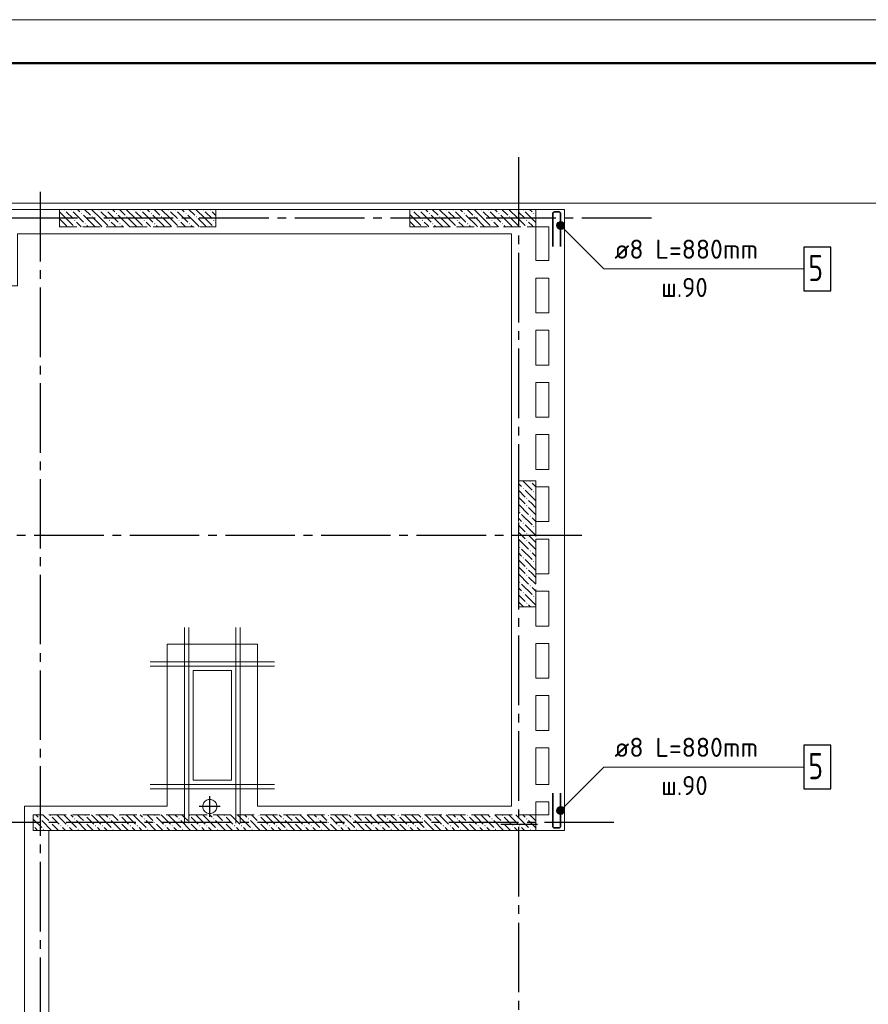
# Model space of a CAD drawing. Header units: millimetres. Extents: x 0 to 43617, y 0 to 59400.
# Tile 23 of 24: x 16087 to 25850, y 48082 to 59400. Entities that reach past the tile are written whole.
import ezdxf

# ---------------------------------------------------------------- set-up
doc = ezdxf.new("R2010")
doc.units = ezdxf.units.MM
doc.linetypes.add('______2', pattern=[270, 200, -70])
doc.linetypes.add('______5', pattern=[1100, 800, -100, 100, -100])
for name, color, linetype, lineweight in [('Standard', 7, 'Continuous', 25), ('ЖБ Перекрытие верхний уровень', 7, 'Continuous', 35), ('ЖБ Пилон', 7, 'Continuous', 35), ('ЖБ Стена верхний уровень', 7, 'Continuous', 35), ('Обрамление проемов стержнями', 7, 'Continuous', 25), ('Оси', 40, '______5', 18), ('Позиционная метка линия выноска', 7, 'Continuous', 13), ('Позиционная метка номер позиции', 7, 'Continuous', 13)]:
    doc.layers.add(name, color=color, linetype=linetype, lineweight=lineweight)
doc.layers.add('Обрамление П-обр. равн.', color=7, linetype='Continuous', lineweight=25, true_color=0x5f1e0f)
doc.styles.add('ISOCPEUR', font='txt')

msp = doc.modelspace()

# ---------------------------------------------------------------- hatches: boundary and pattern name
at = {"layer": 'ЖБ Пилон', "linetype": 'Continuous', "lineweight": 18, "transparency": 33554687}
for points in [[(16594, 57213), (16601, 57220), (16607, 57213), (16601, 57207)], [(16674, 57213), (16681, 57220), (16687, 57213), (16681, 57207)], [(16794, 57173), (16801, 57180), (16807, 57173), (16801, 57167)], [(16994, 57213), (17001, 57220), (17007, 57213), (17001, 57207)], [(17074, 57213), (17081, 57220), (17087, 57213), (17081, 57207)], [(17194, 57173), (17201, 57180), (17207, 57173), (17201, 57167)], [(17394, 57213), (17401, 57220), (17407, 57213), (17401, 57207)], [(17474, 57213), (17481, 57220), (17487, 57213), (17481, 57207)], [(17594, 57173), (17601, 57180), (17607, 57173), (17601, 57167)], [(17794, 57213), (17801, 57220), (17807, 57213), (17801, 57207)], [(17874, 57213), (17881, 57220), (17887, 57213), (17881, 57207)], [(17994, 57173), (18001, 57180), (18007, 57173), (18001, 57167)], [(18194, 57213), (18201, 57220), (18207, 57213), (18201, 57207)], [(18274, 57213), (18281, 57220), (18287, 57213), (18281, 57207)], [(20594, 57213), (20601, 57220), (20607, 57213), (20601, 57207)], [(20674, 57213), (20681, 57220), (20687, 57213), (20681, 57207)], [(20794, 57173), (20801, 57180), (20807, 57173), (20801, 57167)], [(20994, 57213), (21001, 57220), (21007, 57213), (21001, 57207)], [(21074, 57213), (21081, 57220), (21087, 57213), (21081, 57207)], [(21194, 57173), (21201, 57180), (21207, 57173), (21201, 57167)], [(21394, 57213), (21401, 57220), (21407, 57213), (21401, 57207)], [(21474, 57213), (21481, 57220), (21487, 57213), (21481, 57207)], [(21594, 57173), (21601, 57180), (21607, 57173), (21601, 57167)], [(21794, 57213), (21801, 57220), (21807, 57213), (21801, 57207)], [(21874, 57213), (21881, 57220), (21887, 57213), (21881, 57207)], [(21994, 57173), (22001, 57180), (22007, 57173), (22001, 57167)], [(16714, 57093), (16721, 57100), (16727, 57093), (16721, 57087)], [(16834, 57053), (16841, 57060), (16847, 57053), (16841, 57047)], [(16914, 57133), (16921, 57140), (16927, 57133), (16921, 57127)], [(17114, 57093), (17121, 57100), (17127, 57093), (17121, 57087)], [(17234, 57053), (17241, 57060), (17247, 57053), (17241, 57047)], [(17314, 57133), (17321, 57140), (17327, 57133), (17321, 57127)], [(17514, 57093), (17521, 57100), (17527, 57093), (17521, 57087)], [(17634, 57053), (17641, 57060), (17647, 57053), (17641, 57047)], [(17714, 57133), (17721, 57140), (17727, 57133), (17721, 57127)], [(17914, 57093), (17921, 57100), (17927, 57093), (17921, 57087)], [(18034, 57053), (18041, 57060), (18047, 57053), (18041, 57047)], [(18114, 57133), (18121, 57140), (18127, 57133), (18121, 57127)], [(18314, 57093), (18321, 57100), (18327, 57093), (18321, 57087)], [(20714, 57093), (20721, 57100), (20727, 57093), (20721, 57087)], [(20834, 57053), (20841, 57060), (20847, 57053), (20841, 57047)], [(20914, 57133), (20921, 57140), (20927, 57133), (20921, 57127)], [(21114, 57093), (21121, 57100), (21127, 57093), (21121, 57087)], [(21234, 57053), (21241, 57060), (21247, 57053), (21241, 57047)], [(21314, 57133), (21321, 57140), (21327, 57133), (21321, 57127)], [(21514, 57093), (21521, 57100), (21527, 57093), (21521, 57087)], [(21634, 57053), (21641, 57060), (21647, 57053), (21641, 57047)], [(21714, 57133), (21721, 57140), (21727, 57133), (21721, 57127)], [(21914, 57093), (21921, 57100), (21927, 57093), (21921, 57087)], [(21874, 54013), (21881, 54020), (21887, 54013), (21881, 54007)], [(21954, 54093), (21961, 54100), (21967, 54093), (21961, 54087)], [(21914, 53893), (21921, 53900), (21927, 53893), (21921, 53887)], [(21994, 53973), (22001, 53980), (22007, 53973), (22001, 53967)], [(21914, 53813), (21921, 53820), (21927, 53813), (21921, 53807)], [(21834, 53733), (21841, 53740), (21847, 53733), (21841, 53727)], [(21954, 53693), (21961, 53700), (21967, 53693), (21961, 53687)], [(21874, 53613), (21881, 53620), (21887, 53613), (21881, 53607)], [(21994, 53573), (22001, 53580), (22007, 53573), (22001, 53567)], [(21914, 53493), (21921, 53500), (21927, 53493), (21921, 53487)], [(21834, 53333), (21841, 53340), (21847, 53333), (21841, 53327)], [(21914, 53413), (21921, 53420), (21927, 53413), (21921, 53407)], [(21874, 53213), (21881, 53220), (21887, 53213), (21881, 53207)], [(21954, 53293), (21961, 53300), (21967, 53293), (21961, 53287)], [(21914, 53093), (21921, 53100), (21927, 53093), (21921, 53087)], [(21994, 53173), (22001, 53180), (22007, 53173), (22001, 53167)], [(21914, 53013), (21921, 53020), (21927, 53013), (21921, 53007)], [(21834, 52933), (21841, 52940), (21847, 52933), (21841, 52927)], [(21954, 52893), (21961, 52900), (21967, 52893), (21961, 52887)], [(21874, 52813), (21881, 52820), (21887, 52813), (21881, 52807)], [(21994, 52773), (22001, 52780), (22007, 52773), (22001, 52767)], [(21914, 52693), (21921, 52700), (21927, 52693), (21921, 52687)]]:
    msp.add_hatch(color=7, dxfattribs=at).paths.add_polyline_path(points, flags=16)
at = {"layer": 'ЖБ Стена верхний уровень', "linetype": 'Continuous', "lineweight": 18, "transparency": 33554687}
for points in [[(16434, 50253), (16441, 50260), (16447, 50253), (16441, 50247)], [(16834, 50253), (16841, 50260), (16847, 50253), (16841, 50247)], [(17234, 50253), (17241, 50260), (17247, 50253), (17241, 50247)], [(17634, 50253), (17641, 50260), (17647, 50253), (17641, 50247)], [(18034, 50253), (18041, 50260), (18047, 50253), (18041, 50247)], [(18434, 50253), (18441, 50260), (18447, 50253), (18441, 50247)], [(18834, 50253), (18841, 50260), (18847, 50253), (18841, 50247)], [(19234, 50253), (19241, 50260), (19247, 50253), (19241, 50247)], [(19634, 50253), (19641, 50260), (19647, 50253), (19641, 50247)], [(20034, 50253), (20041, 50260), (20047, 50253), (20041, 50247)], [(20434, 50253), (20441, 50260), (20447, 50253), (20441, 50247)], [(20834, 50253), (20841, 50260), (20847, 50253), (20841, 50247)], [(21234, 50253), (21241, 50260), (21247, 50253), (21241, 50247)], [(21634, 50253), (21641, 50260), (21647, 50253), (21641, 50247)], [(16314, 50213), (16321, 50220), (16327, 50213), (16321, 50207)], [(16434, 50173), (16441, 50180), (16447, 50173), (16441, 50167)], [(16714, 50213), (16721, 50220), (16727, 50213), (16721, 50207)], [(16834, 50173), (16841, 50180), (16847, 50173), (16841, 50167)], [(17114, 50213), (17121, 50220), (17127, 50213), (17121, 50207)], [(17234, 50173), (17241, 50180), (17247, 50173), (17241, 50167)], [(17514, 50213), (17521, 50220), (17527, 50213), (17521, 50207)], [(17634, 50173), (17641, 50180), (17647, 50173), (17641, 50167)], [(17914, 50213), (17921, 50220), (17927, 50213), (17921, 50207)], [(18034, 50173), (18041, 50180), (18047, 50173), (18041, 50167)], [(18314, 50213), (18321, 50220), (18327, 50213), (18321, 50207)], [(18434, 50173), (18441, 50180), (18447, 50173), (18441, 50167)], [(18714, 50213), (18721, 50220), (18727, 50213), (18721, 50207)], [(18834, 50173), (18841, 50180), (18847, 50173), (18841, 50167)], [(19114, 50213), (19121, 50220), (19127, 50213), (19121, 50207)], [(19234, 50173), (19241, 50180), (19247, 50173), (19241, 50167)], [(19514, 50213), (19521, 50220), (19527, 50213), (19521, 50207)], [(19634, 50173), (19641, 50180), (19647, 50173), (19641, 50167)], [(19914, 50213), (19921, 50220), (19927, 50213), (19921, 50207)], [(20034, 50173), (20041, 50180), (20047, 50173), (20041, 50167)], [(20314, 50213), (20321, 50220), (20327, 50213), (20321, 50207)], [(20434, 50173), (20441, 50180), (20447, 50173), (20441, 50167)], [(20714, 50213), (20721, 50220), (20727, 50213), (20721, 50207)], [(20834, 50173), (20841, 50180), (20847, 50173), (20841, 50167)], [(21114, 50213), (21121, 50220), (21127, 50213), (21121, 50207)], [(21234, 50173), (21241, 50180), (21247, 50173), (21241, 50167)], [(21514, 50213), (21521, 50220), (21527, 50213), (21521, 50207)], [(21634, 50173), (21641, 50180), (21647, 50173), (21641, 50167)], [(21914, 50213), (21921, 50220), (21927, 50213), (21921, 50207)], [(16244, 50137), (16247, 50133), (16244, 50130)], [(16354, 50093), (16361, 50100), (16367, 50093), (16361, 50087)], [(16554, 50133), (16561, 50140), (16567, 50133), (16561, 50127)], [(16634, 50133), (16641, 50140), (16647, 50133), (16641, 50127)], [(16754, 50093), (16761, 50100), (16767, 50093), (16761, 50087)], [(16954, 50133), (16961, 50140), (16967, 50133), (16961, 50127)], [(17034, 50133), (17041, 50140), (17047, 50133), (17041, 50127)], [(17154, 50093), (17161, 50100), (17167, 50093), (17161, 50087)], [(17354, 50133), (17361, 50140), (17367, 50133), (17361, 50127)], [(17434, 50133), (17441, 50140), (17447, 50133), (17441, 50127)], [(17554, 50093), (17561, 50100), (17567, 50093), (17561, 50087)], [(17754, 50133), (17761, 50140), (17767, 50133), (17761, 50127)], [(17834, 50133), (17841, 50140), (17847, 50133), (17841, 50127)], [(17954, 50093), (17961, 50100), (17967, 50093), (17961, 50087)], [(18154, 50133), (18161, 50140), (18167, 50133), (18161, 50127)], [(18234, 50133), (18241, 50140), (18247, 50133), (18241, 50127)], [(18354, 50093), (18361, 50100), (18367, 50093), (18361, 50087)], [(18554, 50133), (18561, 50140), (18567, 50133), (18561, 50127)], [(18634, 50133), (18641, 50140), (18647, 50133), (18641, 50127)], [(18754, 50093), (18761, 50100), (18767, 50093), (18761, 50087)], [(18954, 50133), (18961, 50140), (18967, 50133), (18961, 50127)], [(19034, 50133), (19041, 50140), (19047, 50133), (19041, 50127)], [(19154, 50093), (19161, 50100), (19167, 50093), (19161, 50087)], [(19354, 50133), (19361, 50140), (19367, 50133), (19361, 50127)], [(19434, 50133), (19441, 50140), (19447, 50133), (19441, 50127)], [(19554, 50093), (19561, 50100), (19567, 50093), (19561, 50087)], [(19754, 50133), (19761, 50140), (19767, 50133), (19761, 50127)], [(19834, 50133), (19841, 50140), (19847, 50133), (19841, 50127)], [(19954, 50093), (19961, 50100), (19967, 50093), (19961, 50087)], [(20154, 50133), (20161, 50140), (20167, 50133), (20161, 50127)], [(20234, 50133), (20241, 50140), (20247, 50133), (20241, 50127)], [(20354, 50093), (20361, 50100), (20367, 50093), (20361, 50087)], [(20554, 50133), (20561, 50140), (20567, 50133), (20561, 50127)], [(20634, 50133), (20641, 50140), (20647, 50133), (20641, 50127)], [(20754, 50093), (20761, 50100), (20767, 50093), (20761, 50087)], [(20954, 50133), (20961, 50140), (20967, 50133), (20961, 50127)], [(21034, 50133), (21041, 50140), (21047, 50133), (21041, 50127)], [(21154, 50093), (21161, 50100), (21167, 50093), (21161, 50087)], [(21354, 50133), (21361, 50140), (21367, 50133), (21361, 50127)], [(21434, 50133), (21441, 50140), (21447, 50133), (21441, 50127)], [(21554, 50093), (21561, 50100), (21567, 50093), (21561, 50087)], [(21754, 50133), (21761, 50140), (21767, 50133), (21761, 50127)], [(21834, 50133), (21841, 50140), (21847, 50133), (21841, 50127)], [(21954, 50093), (21961, 50100), (21967, 50093), (21961, 50087)]]:
    msp.add_hatch(color=7, dxfattribs=at).paths.add_polyline_path(points, flags=16)
at = {"layer": 'Позиционная метка номер позиции', "linetype": 'Continuous', "lineweight": 13, "transparency": 33554687}
for points in [[(22266, 57046), (22298, 57078), (22277, 57067)], [(22298, 57078), (22266, 57046), (22266, 57023)], [(22298, 57078), (22266, 57023), (22320, 57078)], [(22320, 57078), (22266, 57023), (22277, 57003)], [(22320, 57078), (22277, 57003), (22341, 57067)], [(22341, 57067), (22277, 57003), (22298, 56992)], [(22341, 57067), (22298, 56992), (22352, 57046)], [(22352, 57046), (22298, 56992), (22320, 56992)], [(22352, 57046), (22320, 56992), (22352, 57023)], [(22352, 57023), (22320, 56992), (22341, 57003)], [(22266, 50320), (22341, 50277), (22277, 50341)], [(22266, 50298), (22320, 50266), (22266, 50320)], [(22266, 50320), (22320, 50266), (22341, 50277)], [(22298, 50266), (22266, 50298), (22277, 50277)], [(22266, 50298), (22298, 50266), (22320, 50266)], [(22277, 50341), (22352, 50298), (22298, 50352)], [(22277, 50341), (22341, 50277), (22352, 50298)], [(22298, 50352), (22352, 50298), (22352, 50320)], [(22298, 50352), (22352, 50320), (22320, 50352)], [(22320, 50352), (22352, 50320), (22341, 50341)]]:
    msp.add_hatch(color=7, dxfattribs=at).paths.add_polyline_path(points)

# ---------------------------------------------------------------- linework, layer by layer
at = {"layer": 'Standard', "color": 8, "linetype": '______5', "lineweight": -3, "transparency": 33554687}
for p, q in [((18274, 50235), (18274, 50475)), ((18393, 50355), (18154, 50355))]:
    msp.add_line(p, q, dxfattribs=at)
at = {"layer": 'Standard', "color": 7, "linetype": 'Continuous', "lineweight": 13, "transparency": 33554687}
msp.add_lwpolyline([(0, 0), (42000, 0), (42000, 59400), (0, 59400), (0, 0)], close=True, dxfattribs=at)
at = {"layer": 'Standard', "color": 7, "linetype": 'Continuous', "lineweight": 50, "transparency": 33554687}
msp.add_lwpolyline([(2000, 58900), (41500, 58900), (41500, 500), (2000, 500), (2000, 58900)], close=True, dxfattribs=at)
at = {"layer": 'Standard', "color": 254, "linetype": 'Continuous', "lineweight": 13, "true_color": 0xc4c4ff, "transparency": 33554687}
msp.add_lwpolyline([(7319, 10025), (33145, 10025), (33145, 57291), (7319, 57291), (7319, 10025)], dxfattribs=at)
at = {"layer": 'ЖБ Перекрытие верхний уровень', "color": 7, "linetype": 'Continuous', "lineweight": 18, "transparency": 33554687}
for p, q in [((22354, 57220), (8924, 57220)), ((22354, 50080), (22354, 57220)), ((22024, 56630), (22024, 57020)), ((22024, 57020), (22174, 57020)), ((22174, 57020), (22174, 56630)), ((22174, 56630), (22024, 56630)), ((22024, 56030), (22024, 56430)), ((22024, 56430), (22174, 56430)), ((22174, 56430), (22174, 56030)), ((22174, 56030), (22024, 56030)), ((22024, 55430), (22024, 55830)), ((22024, 55830), (22174, 55830)), ((22174, 55830), (22174, 55430)), ((22174, 55430), (22024, 55430)), ((22024, 54830), (22024, 55230)), ((22024, 55230), (22174, 55230)), ((22174, 55230), (22174, 54830)), ((22174, 54830), (22024, 54830)), ((22024, 54230), (22024, 54630)), ((22024, 54630), (22174, 54630)), ((22174, 54630), (22174, 54230)), ((22174, 54230), (22024, 54230)), ((22024, 53630), (22024, 54030)), ((22024, 54030), (22174, 54030)), ((22174, 54030), (22174, 53630)), ((22174, 53630), (22024, 53630)), ((22024, 53030), (22024, 53430)), ((22024, 53430), (22174, 53430)), ((22174, 53430), (22174, 53030)), ((22174, 53030), (22024, 53030)), ((22024, 52430), (22024, 52830)), ((22024, 52830), (22174, 52830)), ((22174, 52830), (22174, 52430)), ((22174, 52430), (22024, 52430)), ((22024, 51830), (22024, 52230)), ((22024, 52230), (22174, 52230)), ((22174, 52230), (22174, 51830)), ((18524, 51920), (18084, 51920)), ((18084, 51920), (18084, 50660)), ((18524, 50660), (18524, 51920)), ((22174, 51830), (22024, 51830)), ((22024, 51230), (22024, 51630)), ((22024, 51630), (22174, 51630)), ((22174, 51630), (22174, 51230)), ((22174, 51230), (22024, 51230)), ((22024, 50610), (22024, 51030)), ((22024, 51030), (22174, 51030)), ((22174, 51030), (22174, 50610)), ((18084, 50660), (18424, 50660)), ((18424, 50660), (18524, 50660)), ((22174, 50610), (22024, 50610)), ((18202, 50392), (18194, 50368)), ((18194, 50368), (18194, 50342)), ((18217, 50412), (18202, 50392)), ((18237, 50427), (18217, 50412)), ((18261, 50435), (18237, 50427)), ((18287, 50435), (18261, 50435)), ((18311, 50427), (18287, 50435)), ((18331, 50412), (18311, 50427)), ((18346, 50392), (18331, 50412)), ((18354, 50368), (18346, 50392)), ((18354, 50342), (18354, 50368)), ((22024, 50260), (22024, 50410)), ((22024, 50410), (22174, 50410)), ((22174, 50410), (22174, 50260)), ((18194, 50342), (18202, 50318)), ((18202, 50318), (18217, 50298)), ((18217, 50298), (18237, 50283)), ((18237, 50283), (18261, 50275)), ((18261, 50275), (18287, 50275)), ((18287, 50275), (18311, 50283)), ((18311, 50283), (18331, 50298)), ((18331, 50298), (18346, 50318)), ((18346, 50318), (18354, 50342)), ((22174, 50260), (22024, 50260)), ((16424, 45130), (16424, 50080)), ((16424, 50080), (22174, 50080)), ((22174, 50080), (22354, 50080))]:
    msp.add_line(p, q, dxfattribs=at)
at = {"layer": 'ЖБ Пилон', "color": 253, "linetype": '______2', "lineweight": 13, "true_color": 0xa0a0a0, "transparency": 33554687}
for p, q in [((18344, 57220), (16544, 57220)), ((16544, 57220), (16544, 57020)), ((18344, 57020), (18344, 57220)), ((22024, 57220), (20574, 57220)), ((20574, 57220), (20574, 57020)), ((22024, 57020), (22024, 57220)), ((16544, 57020), (18344, 57020)), ((20574, 57020), (22024, 57020)), ((21824, 54100), (21824, 52650)), ((22024, 54100), (21824, 54100)), ((22024, 52650), (22024, 54100)), ((21824, 52650), (22024, 52650))]:
    msp.add_line(p, q, dxfattribs=at)
at = {"layer": 'ЖБ Пилон', "color": 9, "linetype": 'Continuous', "lineweight": 18, "true_color": 0xc7c7c7, "transparency": 33554687}
for p, q in [((16621, 57113), (16544, 57190)), ((16621, 57193), (16701, 57113)), ((16701, 57193), (16821, 57073)), ((16754, 57220), (16781, 57193)), ((16834, 57220), (16901, 57153)), ((17021, 57113), (16914, 57220)), ((17021, 57193), (17101, 57113)), ((17101, 57193), (17221, 57073)), ((17154, 57220), (17181, 57193)), ((17234, 57220), (17301, 57153)), ((17421, 57113), (17314, 57220)), ((17421, 57193), (17501, 57113)), ((17501, 57193), (17621, 57073)), ((17554, 57220), (17581, 57193)), ((17634, 57220), (17701, 57153)), ((17821, 57113), (17714, 57220)), ((17821, 57193), (17901, 57113)), ((17901, 57193), (18021, 57073)), ((17954, 57220), (17981, 57193)), ((18034, 57220), (18101, 57153)), ((18221, 57113), (18114, 57220)), ((18221, 57193), (18301, 57113)), ((18301, 57193), (18344, 57150)), ((20621, 57113), (20574, 57160)), ((20621, 57193), (20701, 57113)), ((20701, 57193), (20821, 57073)), ((20754, 57220), (20781, 57193)), ((20834, 57220), (20901, 57153)), ((21021, 57113), (20914, 57220)), ((21021, 57193), (21101, 57113)), ((21101, 57193), (21221, 57073)), ((21154, 57220), (21181, 57193)), ((21234, 57220), (21301, 57153)), ((21421, 57113), (21314, 57220)), ((21421, 57193), (21501, 57113)), ((21501, 57193), (21621, 57073)), ((21554, 57220), (21581, 57193)), ((21634, 57220), (21701, 57153)), ((21821, 57113), (21714, 57220)), ((21821, 57193), (21901, 57113)), ((21901, 57193), (22021, 57073)), ((21954, 57220), (21981, 57193)), ((16544, 57110), (16621, 57033)), ((16621, 57113), (16701, 57033)), ((16781, 57033), (16741, 57073)), ((16941, 57033), (16821, 57153)), ((16941, 57113), (17021, 57033)), ((17021, 57113), (17101, 57033)), ((17181, 57033), (17141, 57073)), ((17341, 57033), (17221, 57153)), ((17341, 57113), (17421, 57033)), ((17421, 57113), (17501, 57033)), ((17581, 57033), (17541, 57073)), ((17741, 57033), (17621, 57153)), ((17741, 57113), (17821, 57033)), ((17821, 57113), (17901, 57033)), ((17981, 57033), (17941, 57073)), ((18141, 57033), (18021, 57153)), ((18141, 57113), (18221, 57033)), ((18221, 57113), (18301, 57033)), ((18344, 57070), (18341, 57073)), ((20574, 57080), (20621, 57033)), ((20621, 57113), (20701, 57033)), ((20781, 57033), (20741, 57073)), ((20941, 57033), (20821, 57153)), ((20941, 57113), (21021, 57033)), ((21021, 57113), (21101, 57033)), ((21181, 57033), (21141, 57073)), ((21341, 57033), (21221, 57153)), ((21341, 57113), (21421, 57033)), ((21421, 57113), (21501, 57033)), ((21581, 57033), (21541, 57073)), ((21741, 57033), (21621, 57153)), ((21741, 57113), (21821, 57033)), ((21821, 57113), (21901, 57033)), ((21981, 57033), (21941, 57073)), ((22024, 57150), (22021, 57153)), ((16544, 57030), (16554, 57020)), ((16621, 57033), (16634, 57020)), ((16794, 57020), (16781, 57033)), ((16861, 57033), (16874, 57020)), ((16941, 57033), (16954, 57020)), ((17021, 57033), (17034, 57020)), ((17194, 57020), (17181, 57033)), ((17261, 57033), (17274, 57020)), ((17341, 57033), (17354, 57020)), ((17421, 57033), (17434, 57020)), ((17594, 57020), (17581, 57033)), ((17661, 57033), (17674, 57020)), ((17741, 57033), (17754, 57020)), ((17821, 57033), (17834, 57020)), ((17994, 57020), (17981, 57033)), ((18061, 57033), (18074, 57020)), ((18141, 57033), (18154, 57020)), ((18221, 57033), (18234, 57020)), ((20621, 57033), (20634, 57020)), ((20794, 57020), (20781, 57033)), ((20861, 57033), (20874, 57020)), ((20941, 57033), (20954, 57020)), ((21021, 57033), (21034, 57020)), ((21194, 57020), (21181, 57033)), ((21261, 57033), (21274, 57020)), ((21341, 57033), (21354, 57020)), ((21421, 57033), (21434, 57020)), ((21594, 57020), (21581, 57033)), ((21661, 57033), (21674, 57020)), ((21741, 57033), (21754, 57020)), ((21821, 57033), (21834, 57020)), ((21994, 57020), (21981, 57033)), ((21861, 54033), (21824, 54070)), ((21824, 53990), (21901, 53913)), ((21874, 54100), (21981, 53993)), ((21901, 53993), (22021, 53873)), ((21981, 54073), (22024, 54030)), ((21824, 53910), (21901, 53833)), ((22024, 53950), (22021, 53953)), ((21824, 53830), (21941, 53713)), ((21981, 53833), (21941, 53873)), ((21941, 53793), (22024, 53710)), ((22021, 53793), (21981, 53833)), ((21861, 53633), (21824, 53670)), ((21861, 53713), (21981, 53593)), ((21981, 53673), (22024, 53630)), ((21824, 53590), (21901, 53513)), ((21901, 53593), (22021, 53473)), ((22024, 53550), (22021, 53553)), ((21824, 53510), (21901, 53433)), ((21824, 53430), (21941, 53313)), ((21981, 53433), (21941, 53473)), ((22021, 53393), (21981, 53433)), ((21861, 53313), (21981, 53193)), ((21941, 53393), (22024, 53310)), ((21861, 53233), (21824, 53270)), ((21981, 53273), (22024, 53230)), ((21824, 53190), (21901, 53113)), ((21824, 53110), (21901, 53033)), ((21901, 53193), (22021, 53073)), ((22024, 53150), (22021, 53153)), ((21824, 53030), (21941, 52913)), ((21981, 53033), (21941, 53073)), ((21941, 52993), (22024, 52910)), ((22021, 52993), (21981, 53033)), ((21861, 52833), (21824, 52870)), ((21861, 52913), (21981, 52793)), ((21981, 52873), (22024, 52830)), ((21824, 52790), (21901, 52713)), ((21901, 52793), (22021, 52673)), ((22024, 52750), (22021, 52753)), ((21824, 52710), (21884, 52650)), ((21964, 52650), (21941, 52673))]:
    msp.add_line(p, q, dxfattribs=at)
at = {"layer": 'ЖБ Стена верхний уровень', "color": 251, "linetype": '______2', "lineweight": 13, "true_color": 0x656565, "transparency": 33554687}
for p, q in [((22024, 50260), (16244, 50260)), ((16244, 50260), (16244, 50080)), ((22024, 50080), (22024, 50260)), ((16244, 50080), (22024, 50080))]:
    msp.add_line(p, q, dxfattribs=at)
at = {"layer": 'ЖБ Стена верхний уровень', "color": 9, "linetype": 'Continuous', "lineweight": 18, "true_color": 0xc7c7c7, "transparency": 33554687}
for p, q in [((16274, 50260), (16301, 50233)), ((16381, 50233), (16354, 50260)), ((16541, 50233), (16514, 50260)), ((16594, 50260), (16621, 50233)), ((16674, 50260), (16701, 50233)), ((16781, 50233), (16754, 50260)), ((16941, 50233), (16914, 50260)), ((16994, 50260), (17021, 50233)), ((17074, 50260), (17101, 50233)), ((17181, 50233), (17154, 50260)), ((17341, 50233), (17314, 50260)), ((17394, 50260), (17421, 50233)), ((17474, 50260), (17501, 50233)), ((17581, 50233), (17554, 50260)), ((17741, 50233), (17714, 50260)), ((17794, 50260), (17821, 50233)), ((17874, 50260), (17901, 50233)), ((17981, 50233), (17954, 50260)), ((18141, 50233), (18114, 50260)), ((18194, 50260), (18221, 50233)), ((18274, 50260), (18301, 50233)), ((18381, 50233), (18354, 50260)), ((18541, 50233), (18514, 50260)), ((18594, 50260), (18621, 50233)), ((18674, 50260), (18701, 50233)), ((18781, 50233), (18754, 50260)), ((18941, 50233), (18914, 50260)), ((18994, 50260), (19021, 50233)), ((19074, 50260), (19101, 50233)), ((19181, 50233), (19154, 50260)), ((19341, 50233), (19314, 50260)), ((19394, 50260), (19421, 50233)), ((19474, 50260), (19501, 50233)), ((19581, 50233), (19554, 50260)), ((19741, 50233), (19714, 50260)), ((19794, 50260), (19821, 50233)), ((19874, 50260), (19901, 50233)), ((19981, 50233), (19954, 50260)), ((20141, 50233), (20114, 50260)), ((20194, 50260), (20221, 50233)), ((20274, 50260), (20301, 50233)), ((20381, 50233), (20354, 50260)), ((20541, 50233), (20514, 50260)), ((20594, 50260), (20621, 50233)), ((20674, 50260), (20701, 50233)), ((20781, 50233), (20754, 50260)), ((20941, 50233), (20914, 50260)), ((20994, 50260), (21021, 50233)), ((21074, 50260), (21101, 50233)), ((21181, 50233), (21154, 50260)), ((21341, 50233), (21314, 50260)), ((21394, 50260), (21421, 50233)), ((21474, 50260), (21501, 50233)), ((21581, 50233), (21554, 50260)), ((21741, 50233), (21714, 50260)), ((21794, 50260), (21821, 50233)), ((21874, 50260), (21901, 50233)), ((21981, 50233), (21954, 50260)), ((16244, 50210), (16341, 50113)), ((16341, 50193), (16454, 50080)), ((16421, 50193), (16381, 50233)), ((16461, 50233), (16541, 50153)), ((16461, 50153), (16534, 50080)), ((16541, 50233), (16621, 50153)), ((16621, 50233), (16741, 50113)), ((16741, 50193), (16854, 50080)), ((16821, 50193), (16781, 50233)), ((16861, 50233), (16941, 50153)), ((16861, 50153), (16934, 50080)), ((16941, 50233), (17021, 50153)), ((17021, 50233), (17141, 50113)), ((17141, 50193), (17254, 50080)), ((17221, 50193), (17181, 50233)), ((17261, 50233), (17341, 50153)), ((17261, 50153), (17334, 50080)), ((17341, 50233), (17421, 50153)), ((17421, 50233), (17541, 50113)), ((17541, 50193), (17654, 50080)), ((17621, 50193), (17581, 50233)), ((17661, 50233), (17741, 50153)), ((17661, 50153), (17734, 50080)), ((17741, 50233), (17821, 50153)), ((17821, 50233), (17941, 50113)), ((17941, 50193), (18054, 50080)), ((18021, 50193), (17981, 50233)), ((18061, 50233), (18141, 50153)), ((18061, 50153), (18134, 50080)), ((18141, 50233), (18221, 50153)), ((18221, 50233), (18341, 50113)), ((18341, 50193), (18454, 50080)), ((18421, 50193), (18381, 50233)), ((18461, 50233), (18541, 50153)), ((18461, 50153), (18534, 50080)), ((18541, 50233), (18621, 50153)), ((18621, 50233), (18741, 50113)), ((18741, 50193), (18854, 50080)), ((18821, 50193), (18781, 50233)), ((18861, 50233), (18941, 50153)), ((18861, 50153), (18934, 50080)), ((18941, 50233), (19021, 50153)), ((19021, 50233), (19141, 50113)), ((19141, 50193), (19254, 50080)), ((19221, 50193), (19181, 50233)), ((19261, 50233), (19341, 50153)), ((19261, 50153), (19334, 50080)), ((19341, 50233), (19421, 50153)), ((19421, 50233), (19541, 50113)), ((19541, 50193), (19654, 50080)), ((19621, 50193), (19581, 50233)), ((19661, 50233), (19741, 50153)), ((19661, 50153), (19734, 50080)), ((19741, 50233), (19821, 50153)), ((19821, 50233), (19941, 50113)), ((19941, 50193), (20054, 50080)), ((20021, 50193), (19981, 50233)), ((20061, 50233), (20141, 50153)), ((20061, 50153), (20134, 50080)), ((20141, 50233), (20221, 50153)), ((20221, 50233), (20341, 50113)), ((20341, 50193), (20454, 50080)), ((20421, 50193), (20381, 50233)), ((20461, 50233), (20541, 50153)), ((20461, 50153), (20534, 50080)), ((20541, 50233), (20621, 50153)), ((20621, 50233), (20741, 50113)), ((20741, 50193), (20854, 50080)), ((20821, 50193), (20781, 50233)), ((20861, 50233), (20941, 50153)), ((20861, 50153), (20934, 50080)), ((20941, 50233), (21021, 50153)), ((21021, 50233), (21141, 50113)), ((21141, 50193), (21254, 50080)), ((21221, 50193), (21181, 50233)), ((21261, 50233), (21341, 50153)), ((21261, 50153), (21334, 50080)), ((21341, 50233), (21421, 50153)), ((21421, 50233), (21541, 50113)), ((21541, 50193), (21654, 50080)), ((21621, 50193), (21581, 50233)), ((21661, 50233), (21741, 50153)), ((21661, 50153), (21734, 50080)), ((21741, 50233), (21821, 50153)), ((21821, 50233), (21941, 50113)), ((21941, 50193), (22024, 50110)), ((22021, 50193), (21981, 50233)), ((16261, 50113), (16294, 50080)), ((16614, 50080), (16581, 50113)), ((16661, 50113), (16694, 50080)), ((17014, 50080), (16981, 50113)), ((17061, 50113), (17094, 50080)), ((17414, 50080), (17381, 50113)), ((17461, 50113), (17494, 50080)), ((17814, 50080), (17781, 50113)), ((17861, 50113), (17894, 50080)), ((18214, 50080), (18181, 50113)), ((18261, 50113), (18294, 50080)), ((18614, 50080), (18581, 50113)), ((18661, 50113), (18694, 50080)), ((19014, 50080), (18981, 50113)), ((19061, 50113), (19094, 50080)), ((19414, 50080), (19381, 50113)), ((19461, 50113), (19494, 50080)), ((19814, 50080), (19781, 50113)), ((19861, 50113), (19894, 50080)), ((20214, 50080), (20181, 50113)), ((20261, 50113), (20294, 50080)), ((20614, 50080), (20581, 50113)), ((20661, 50113), (20694, 50080)), ((21014, 50080), (20981, 50113)), ((21061, 50113), (21094, 50080)), ((21414, 50080), (21381, 50113)), ((21461, 50113), (21494, 50080)), ((21814, 50080), (21781, 50113)), ((21861, 50113), (21894, 50080))]:
    msp.add_line(p, q, dxfattribs=at)
at = {"layer": 'Обрамление П-обр. равн.', "color": 7, "linetype": 'Continuous', "lineweight": 13, "transparency": 33554687}
for p, q in [((22909, 56535), (24731, 56535)), ((22909, 50809), (24731, 50809))]:
    msp.add_line(p, q, dxfattribs=at)
at = {"layer": 'Обрамление П-обр. равн.', "color": 7, "linetype": 'Continuous', "lineweight": 25, "transparency": 33554687}
msp.add_line((22044, 50150), (21624, 50150), dxfattribs=at)
at = {"layer": 'Обрамление П-обр. равн.', "color": 7, "linetype": 'Continuous', "lineweight": 35, "transparency": 33554687}
for points in [[(22309, 56791), (22309, 57172), (22309, 57175), (22307, 57179), (22305, 57182), (22303, 57185), (22300, 57187), (22297, 57189), (22293, 57191), (22290, 57191), (22238, 57191), (22235, 57191), (22231, 57189), (22228, 57187), (22225, 57185), (22223, 57182), (22221, 57179), (22219, 57175), (22219, 57172), (22219, 56791)], [(22309, 50509), (22309, 50128), (22309, 50125), (22307, 50121), (22305, 50118), (22303, 50115), (22300, 50113), (22297, 50111), (22293, 50110), (22290, 50109), (22238, 50109), (22235, 50110), (22231, 50111), (22228, 50113), (22225, 50115), (22223, 50118), (22221, 50121), (22219, 50125), (22219, 50128), (22219, 50509)]]:
    msp.add_lwpolyline(points, dxfattribs=at)
at = {"layer": 'Обрамление П-обр. равн.', "color": 7, "linetype": 'Continuous', "lineweight": 25, "transparency": 33554687}
for points in [[(25109, 56285), (25419, 56285), (25419, 56785), (25109, 56785), (25109, 56285)], [(25109, 50559), (25419, 50559), (25419, 51059), (25109, 51059), (25109, 50559)]]:
    msp.add_lwpolyline(points, dxfattribs=at)
at = {"layer": 'Обрамление проемов стержнями', "color": 7, "linetype": 'Continuous', "lineweight": 18, "transparency": 33554687}
for p, q in [((17984, 50165), (17984, 52415)), ((17984, 50165), (17984, 52415)), ((18034, 50165), (18034, 52415)), ((18034, 50165), (18034, 52415)), ((18574, 50165), (18574, 52415)), ((18574, 50165), (18574, 52415)), ((18624, 50165), (18624, 52415)), ((18624, 50165), (18624, 52415)), ((17589, 52020), (19019, 52020)), ((17589, 52020), (19019, 52020)), ((17589, 51970), (19019, 51970)), ((17589, 51970), (19019, 51970)), ((17589, 50610), (19019, 50610)), ((17589, 50610), (19019, 50610)), ((17589, 50560), (19019, 50560)), ((17589, 50560), (19019, 50560))]:
    msp.add_line(p, q, dxfattribs=at)
at = {"layer": 'Оси', "color": 8, "linetype": '______5', "lineweight": -3, "transparency": 33554687}
for p, q in [((21824, 57820), (21824, 7100)), ((16324, 57420), (16324, 7100)), ((23354, 57120), (4600, 57120)), ((22554, 53470), (4600, 53470)), ((22924, 50170), (4600, 50170))]:
    msp.add_line(p, q, dxfattribs=at)
at = {"layer": 'Позиционная метка линия выноска', "color": 251, "linetype": 'Continuous', "lineweight": 13, "true_color": 0x494949, "transparency": 33554687}
msp.add_lwpolyline([(21744, 32516), (21744, 42140), (18824, 42140), (18824, 40280), (17784, 40280), (17784, 42140), (15964, 42140), (15964, 43500), (16644, 43500), (16644, 44850), (16144, 44850), (16144, 50360), (17784, 50360), (17784, 52220), (18824, 52220), (18824, 50360), (21744, 50360), (21744, 56940), (16064, 56940), (16064, 56340), (14464, 56340), (14464, 56940), (8974, 56940)], dxfattribs=at)
at = {"layer": 'Позиционная метка номер позиции', "color": 7, "linetype": 'Continuous', "lineweight": 13, "transparency": 33554687}
for p, q in [((22277, 57067), (22277, 57067)), ((22341, 57067), (22341, 57067)), ((22277, 57003), (22277, 57003)), ((22341, 57003), (22341, 57003)), ((22277, 50341), (22277, 50341)), ((22277, 50277), (22277, 50277)), ((22341, 50341), (22341, 50341)), ((22341, 50277), (22341, 50277))]:
    msp.add_line(p, q, dxfattribs=at)
for points in [[(22309, 57035), (22809, 56535), (25109, 56535)], [(22309, 50309), (22809, 50809), (25109, 50809)]]:
    msp.add_lwpolyline(points, dxfattribs=at)
for centre in [(22309, 57035), (22309, 50309)]:
    msp.add_circle(centre, 45, dxfattribs=at)

# ---------------------------------------------------------------- texts
at = {"layer": 'Обрамление П-обр. равн.', "color": 7, "linetype": 'Continuous', "lineweight": 13, "transparency": 33554687, "attachment_point": 7, "style": 'ISOCPEUR'}
for s, insert, char_height, width in [('\\W0.98;ø8 L=880mm ', (22929, 56652), 220, 1888.52), ('\\W0.78;5', (25159, 56395), 300, 326.42), ('\\W0.94;ш.90 ', (23468, 56212), 220, 807.15), ('\\W0.98;ø8 L=880mm ', (22929, 50926), 220, 1888.52), ('\\W0.78;5', (25159, 50669), 300, 326.42), ('\\W0.94;ш.90 ', (23468, 50486), 220, 807.15)]:
    msp.add_mtext(s, dxfattribs=dict(at, insert=insert, char_height=char_height, width=width))

doc.saveas('drawing.dxf')
